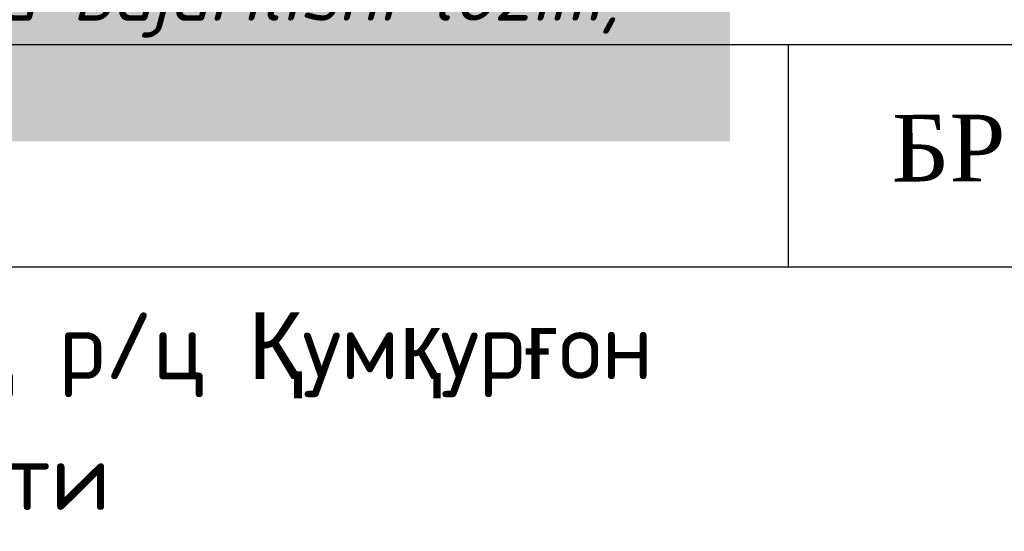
# Model space of a CAD drawing. Header units: inches. Extents: x 656 to 1264, y 0 to 424.
# Tile 11 of 15: x 1196 to 1241, y 38 to 61. Entities that reach past the tile are written whole.
import ezdxf

# ---------------------------------------------------------------- set-up
doc = ezdxf.new("R2010")
doc.units = ezdxf.units.IN
doc.header["$MEASUREMENT"] = 0
doc.layers.add('(002) Рамка', color=7, linetype='Continuous')
doc.layers.add('0_Ном._пера__7', color=7, linetype='Continuous', lineweight=60)
doc.styles.add('GOST_R', font='isocpeur.ttf', dxfattribs={"oblique": 15})
doc.styles.add('ISOCPEUR', font='isocpeui.ttf')
doc.styles.get("Standard").update_dxf_attribs({"font": 'arial.ttf'})

msp = doc.modelspace()

# ---------------------------------------------------------------- linework, layer by layer
at = {"color": 7}
for p, q in [((1246.843, 59.52), (1061.843, 59.52)), ((1230.843, 59.52), (1230.843, 49.52)), ((1246.843, 49.52), (1061.843, 49.52))]:
    msp.add_line(p, q, dxfattribs=at)

# ---------------------------------------------------------------- texts
at = {"layer": '(002) Рамка', "color": 0, "char_height": 3, "width": 117.72935, "attachment_point": 1, "style": 'ISOCPEUR'}
for s, insert in [('{\\fISOCPEUR|b0|i0|c204|p34;\\C7;Развитие систем канализац р/ц \\fArial|b0|i0|c204|p34;Қ\\fISOCPEUR|b0|i0|c204|p34;ум\\fArial|b0|i0|c204|p34;қ\\fISOCPEUR|b0|i0|c204|p34;ур\\fArial|b0|i0|c204|p34;ғ\\fISOCPEUR|b0|i0|c204|p34;он}', (1142.102, 47.493)), ('{\\fISOCPEUR|b0|i0|c204|p34;\\C7;Сурхандарьинской области}', (1150.051, 41.603))]:
    msp.add_mtext(s, dxfattribs=dict(at, insert=insert))
at = {"color": 0, "insert": (1061.496, 75.648), "char_height": 2.5, "width": 165.46953, "attachment_point": 4, "style": 'GOST_R', "bg_fill": 1, "box_fill_scale": 1.5, "bg_fill_color": 7, "bg_fill_true_color": 16777215, "bg_fill_transparency": 0}
msp.add_mtext("\\A1;\\pi70.14121,l2.49965;{\\H1.4x;ESLATMA\\P\\pi80.23512;\\P\\pi0,l0;\\H0.71429x;1.^IHududni obodonlashtirish rejasi }miqyosi M1:500 topografik tasvir asosida ishlab chiqilgan.\\P2.^IObodonlashtirish loyihasida asosiy yo'llar beton qoplamali 10sm qalinlikda, xamda diametr 4mm katakligi 150x150mm bo'lgan kompozit armatura to'r bilan mustahkamlash ko'zda tutilgan.\\P3.^IYo'llarning nishabligi lotok tomonga bajarilishi lozim, ushbu varoqdagi sxemalarga qarang.", dxfattribs=at)
at = {"layer": '0_Ном._пера__7', "linetype": 'Continuous', "lineweight": 0, "insert": (1238.051, 56.382), "char_height": 3, "attachment_point": 2, "rotation": 0.1263}
msp.add_mtext('{\\fTimes New Roman|b0|i0|c204|p18;БР}', dxfattribs=at)

doc.saveas('drawing.dxf')
